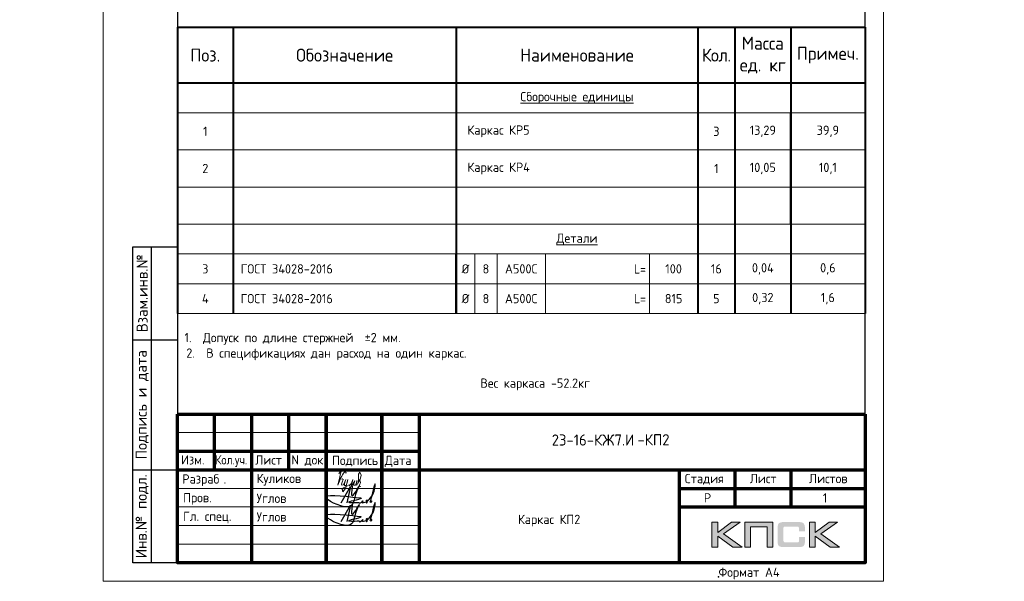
# Model space of a CAD drawing. Header units: millimetres. Extents: x 251864 to 617215, y -272865 to -46010.
# Tile 22 of 53: x 441180 to 467671, y -238928 to -223819. Entities that reach past the tile are written whole.
import ezdxf
from ezdxf.enums import TextEntityAlignment as Align

# ---------------------------------------------------------------- set-up
doc = ezdxf.new("R2010")
doc.units = ezdxf.units.MM
doc.layers.get('Defpoints').update_dxf_attribs({"color": 140})
for name, color, linetype, lineweight in [('Выноски', 20, 'Continuous', 20), ('подоснова', 151, 'Continuous', 5), ('Размеры', 54, 'Continuous', 20), ('Рамка', 7, 'Continuous', 70), ('СО_ОСНОВНАЯ_060', 142, 'Continuous', 60), ('Текст', 41, 'Continuous', 30), ('ТОНКИЕ', 7, 'Continuous', 9)]:
    doc.layers.add(name, color=color, linetype=linetype, lineweight=lineweight)
doc.layers.add('ТОЛСТЫЕ_ОСНОВНЫЕ', color=6, linetype='Continuous')
doc.styles.add('GOST-2.304_Type-B', font='GOST_Common.ttf')
doc.styles.add('style1', font='GOST_Common.ttf', dxfattribs={"height": 500})
doc.styles.add('ГОСТ', font='GOST_Common.ttf')

# ---------------------------------------------------------------- blocks, each defined once
blk = doc.blocks.new('*T1379')
at = {"layer": 'Defpoints', "color": 8, "linetype": 'ByBlock', "lineweight": 0, "transparency": 16777216}
for p, q in [((8000, -6100), (8000, -7700)), ((8600, -6100), (8600, -7700)), ((9900, -6100), (9900, -7700)), ((12700, -6100), (12700, -7700))]:
    blk.add_line(p, q, dxfattribs=at)
at = {"layer": 'подоснова', "color": 0, "lineweight": 40, "transparency": 16777216}
for p, q in [((0, 0), (18500, 0)), ((0, 0), (0, -7700)), ((1500, 0), (1500, -7700)), ((7500, 0), (7500, -6100)), ((14000, 0), (14000, -7700)), ((15000, 0), (15000, -7700)), ((16500, 0), (16500, -2300)), ((18500, 0), (18500, -7700)), ((0, -1500), (18500, -1500)), ((16500, -5300), (16500, -7700))]:
    blk.add_line(p, q, dxfattribs=at)
at = {"layer": 'подоснова', "color": 0, "transparency": 16777216}
for p, q in [((0, -2300), (7500, -2300)), ((14000, -2300), (18500, -2300)), ((0, -3300), (7500, -3300)), ((14000, -3300), (15000, -3300)), ((16500, -3300), (18500, -3300)), ((0, -4300), (7500, -4300)), ((14000, -4300), (15000, -4300)), ((16500, -4300), (18500, -4300)), ((0, -5300), (7500, -5300)), ((14000, -5300), (15000, -5300)), ((16500, -5300), (18500, -5300)), ((0, -6100), (7500, -6100)), ((14000, -6100), (18500, -6100)), ((0, -6900), (1500, -6900)), ((9900, -6900), (12700, -6900)), ((14000, -6900), (18500, -6900)), ((0, -7700), (1500, -7700)), ((9900, -7700), (12700, -7700)), ((14000, -7700), (18500, -7700))]:
    blk.add_line(p, q, dxfattribs=at)
at = {"layer": 'подоснова', "color": 0, "lineweight": 15, "transparency": 16777216}
for p, q in [((7500, -2300), (14000, -2300)), ((7500, -3300), (14000, -3300)), ((7500, -4300), (14000, -4300)), ((7500, -5300), (14000, -5300)), ((7500, -6100), (14000, -6100)), ((7500, -6900), (9900, -6900)), ((12700, -6900), (14000, -6900)), ((7500, -7700), (9900, -7700)), ((12700, -7700), (14000, -7700))]:
    blk.add_line(p, q, dxfattribs=at)
at = {"layer": 'подоснова', "color": 0, "lineweight": 50, "transparency": 16777216}
for p, q in [((16500, -2300), (16500, -5300)), ((7500, -6100), (7500, -7700))]:
    blk.add_line(p, q, dxfattribs=at)
at = {"layer": 'подоснова', "color": 0, "linetype": 'ByBlock', "lineweight": 15, "transparency": 16777216}
for p, q in [((15000, -3300), (16500, -3300)), ((15000, -4300), (16500, -4300)), ((15000, -5300), (16500, -5300)), ((1500, -6900), (7500, -6900)), ((1500, -7700), (7500, -7700))]:
    blk.add_line(p, q, dxfattribs=at)
at = {"layer": 'подоснова', "transparency": 16777216, "style": 'GOST-2.304_Type-B'}
for s, insert, char_height, width, attachment_point in [('Масса ед. кг', (15750, -750), 350, 1300, 5), ('Поз.', (750, -750), 350, 1300, 5), ('Обозначение', (4500, -750), 350, 5800, 5), ('Наименование', (10750, -750), 350, 6300, 5), ('Примеч.', (17500, -750), 350, 1800, 5), ('{\\T0.95;Кол.}', (14500, -750), 350, 800, 5), ('{\\LСборочные единицы}', (10750, -1900), 250, 6500, 5), ('1', (750, -2800), 250, 1300, 5), ('13,29', (15750, -2800), 250, 1300, 5), ('{\\C0;  Каркас }КР5', (7500, -2800), 250, 6500, 4), ('2', (750, -3800), 250, 1300, 5), ('{\\C0;  Каркас }КР4', (7500, -3800), 250, 6500, 4), ('10,05', (15750, -3800), 250, 1300, 5), ('{\\LДетали}', (10750, -5700), 250, 6500, 5), ('3', (750, -6500), 250, 1300, 5), ('%%C', (7750, -6500), 250, 500, 5), ('А500С', (9250, -6500), 250, 1300, 5), ('{\\C256; ГОСТ 34028-2016}', (1550, -6500), 250, 5900, 4), ('{\\T0.95;  L=}', (12600, -6500), 250, 2600, 6), ('4', (750, -7300), 250, 1300, 5), ('%%C', (7750, -7300), 250, 500, 5), ('А500С', (9250, -7300), 250, 1300, 5), ('{\\C256; ГОСТ 34028-2016}', (1550, -7300), 250, 5900, 4), ('{\\T0.95;  L=}', (12600, -7300), 250, 2600, 6)]:
    blk.add_mtext(s, dxfattribs=dict(at, insert=insert, char_height=char_height, width=width, attachment_point=attachment_point))
at = {"layer": 'подоснова', "color": 2, "transparency": 16777216, "char_height": 250, "attachment_point": 5, "style": 'GOST-2.304_Type-B'}
for s, insert, width in [('3', (14500, -2800), 800), ('1', (14500, -3800), 800), ('8', (8300, -6500), 600), ('100', (13350, -6500), 1100), ('16', (14500, -6500), 800), ('8', (8300, -7300), 600), ('815', (13350, -7300), 1100), ('5', (14500, -7300), 800)]:
    blk.add_mtext(s, dxfattribs=dict(at, insert=insert, width=width))
at = {"layer": 'подоснова', "color": 5, "transparency": 16777216, "char_height": 250, "attachment_point": 5, "style": 'GOST-2.304_Type-B'}
for s, insert, width in [('39,9', (17500, -2800), 1600), ('10,1', (17500, -3800), 1600), ('0,04', (15750, -6500), 1300), ('0,6', (17500, -6500), 1600), ('0,32', (15750, -7300), 1300), ('1,6', (17500, -7300), 1600)]:
    blk.add_mtext(s, dxfattribs=dict(at, insert=insert, width=width))
blk = doc.blocks.new('*U281')
blk.add_point((165.57, 1.2))
at = {"layer": 'ТОЛСТЫЕ_ОСНОВНЫЕ'}
for p, q in [((8, 5), (8, 90)), ((8, 90), (20, 90)), ((13, 5), (13, 90)), ((8, 65), (20, 65)), ((8, 30), (20, 30)), ((20, 5), (8, 5))]:
    blk.add_line(p, q, dxfattribs=at)
at = {"layer": 'ТОЛСТЫЕ_ОСНОВНЫЕ', "color": 6}
blk.add_lwpolyline([(20, 5), (205, 5), (205, 292), (20, 292)], close=True, dxfattribs=at)
at = {"layer": 'ТОНКИЕ'}
blk.add_lwpolyline([(0, 0), (210, 0), (210, 297), (0, 297)], close=True, dxfattribs=at)
at = {"layer": 'Текст', "style": 'style1'}
for s, p in [('Взам.инв.№', (10.5, 77.5)), ('Подпись и дата', (10.5, 47.5)), ('Инв.№ подл.', (10.5, 17.5))]:
    blk.add_text(s, height=3, rotation=90, dxfattribs=at).set_placement(p, align=Align.MIDDLE)
blk.add_text('Формат А4', height=2.5, dxfattribs=at).set_placement((165.57, 1.2))
blk = doc.blocks.new('Роспись')
at = {"layer": 'Текст', "color": 7}
blk.add_lwpolyline([(4.18, 0.67), (6.68, 5.03), (5.62, 0.66)], dxfattribs=at)
for points in [[(7.11, 5.14), (7.17, 2.59), (9.02, 5.2), (8.57, 4.35), (6.55, -0.29), (0.19, 1.88), (9.09, 2.02)], [(11.23, 1.12), (12.72, 3.08), (13.28, 5.66), (11.96, 0.97)], [(9.09, 2.02), (9.4, 1.96), (6.15, 0.84), (8.42, 0.77), (8.9, 0.77)], [(8.9, 0.77), (8.97, 0.64), (9.94, 1.16)], [(9.94, 1.16), (9.82, 0.79), (10.85, 0.93)], [(10.85, 0.93), (11.13, 1.44), (11.23, 1.11), (10.92, 0.57), (10.85, 0.93)], [(11.23, 1.12), (11.03, 1.05), (10.98, 1.33), (11.05, 1.41)], [(11.96, 0.97), (12.16, 0.71), (12.34, 1.19), (12.03, 1.14), (11.96, 0.97)]]:
    blk.add_spline(points, degree=3, dxfattribs=at)
blk = doc.blocks.new('11')
at = {"layer": 'Выноски'}
for p, q in [((47962, 66737), (47989, 66781)), ((47989, 66781), (48016, 66806)), ((48016, 66806), (48038, 66823)), ((48038, 66823), (48060, 66786)), ((48060, 66786), (48058, 66769)), ((47885, 66608), (47944, 66700)), ((47944, 66700), (47962, 66737))]:
    blk.add_line(p, q, dxfattribs=at)
blk.add_lwpolyline([(47863, 66761), (47937, 66865), (47843, 66458), (47885, 66564), (47905, 66616), (47954, 66628), (47979, 66606), (47957, 66539), (47937, 66487), (47947, 66458), (47991, 66470), (48051, 66611), (48041, 66569), (48023, 66505), (48023, 66448), (48065, 66448), (48090, 66529), (48110, 66608), (48043, 66369), (47972, 66275), (47954, 66344), (47991, 66389), (48078, 66431), (48142, 66470), (48154, 66441), (48204, 66512), (48246, 66606), (48209, 66455), (48204, 66418), (48295, 66574), (48265, 66463), (48265, 66455), (48312, 66453), (48342, 66529), (48347, 66584), (48337, 66465), (48349, 66453), (48401, 66569), (48443, 66616), (48461, 66678), (48466, 66727), (48436, 66811), (48399, 66754), (48399, 66618), (48389, 66549), (48374, 66507), (48416, 66564), (48441, 66576), (48451, 66524), (48433, 66482), (48419, 66453), (48424, 66428), (48458, 66421)], dxfattribs=at)
blk = doc.blocks.new('штамп2')
h = blk.add_hatch(color=0)
h.paths.add_polyline_path([(328185, -69575), (328071, -69575), (327885, -69715), (327885, -69575), (327806, -69575), (327806, -69911), (327885, -69911), (327885, -69764), (328086, -69911), (328212, -69911), (327962, -69733)])
h.paths.add_polyline_path([(328326, -69638), (328549, -69638), (328549, -69911), (328627, -69911), (328627, -69575), (328543, -69575), (328248, -69575), (328248, -69655), (328248, -69911), (328326, -69911)])
h.paths.add_polyline_path([(329196, -69573), (329117, -69573), (329117, -69910), (329196, -69910), (329196, -69762), (329397, -69910), (329523, -69910), (329273, -69732), (329496, -69573), (329382, -69573), (329196, -69713)])
at = {"true_color": 0x5f007f}
blk.add_hatch(color=206, dxfattribs=at).paths.add_polyline_path([(329051, -69611), (329050, -69607), (329049, -69604), (329047, -69601), (329045, -69598), (329044, -69595), (329042, -69593), (329040, -69590), (329038, -69588), (329035, -69587), (329032, -69584), (329029, -69583), (329025, -69581), (329022, -69580), (329018, -69579), (329014, -69578), (329005, -69576), (328996, -69574), (328985, -69574), (328973, -69573), (328773, -69573), (328761, -69574), (328751, -69574), (328741, -69576), (328732, -69578), (328728, -69579), (328724, -69580), (328720, -69581), (328717, -69583), (328714, -69584), (328711, -69587), (328709, -69588), (328706, -69590), (328704, -69593), (328702, -69595), (328700, -69598), (328699, -69601), (328697, -69604), (328696, -69607), (328695, -69611), (328694, -69615), (328692, -69623), (328690, -69632), (328689, -69642), (328689, -69653), (328689, -69830), (328689, -69841), (328690, -69851), (328692, -69860), (328694, -69869), (328695, -69872), (328696, -69876), (328697, -69879), (328699, -69882), (328700, -69885), (328702, -69888), (328704, -69890), (328706, -69893), (328709, -69895), (328711, -69897), (328714, -69898), (328717, -69900), (328720, -69902), (328724, -69903), (328728, -69904), (328732, -69905), (328741, -69907), (328751, -69908), (328761, -69909), (328773, -69910), (328973, -69910), (328985, -69909), (328996, -69909), (329005, -69907), (329014, -69906), (329018, -69904), (329022, -69903), (329025, -69902), (329029, -69900), (329032, -69899), (329035, -69897), (329038, -69895), (329040, -69893), (329042, -69891), (329044, -69888), (329045, -69886), (329047, -69882), (329049, -69879), (329050, -69876), (329051, -69872), (329053, -69869), (329054, -69860), (329056, -69851), (329057, -69841), (329057, -69830), (329057, -69774), (328978, -69774), (328978, -69820), (328978, -69823), (328978, -69826), (328977, -69829), (328977, -69831), (328976, -69834), (328975, -69836), (328973, -69838), (328971, -69840), (328970, -69841), (328968, -69843), (328965, -69844), (328963, -69845), (328960, -69845), (328957, -69846), (328954, -69846), (328951, -69847), (328789, -69847), (328787, -69846), (328784, -69846), (328782, -69845), (328780, -69844), (328778, -69842), (328776, -69841), (328774, -69839), (328773, -69837), (328772, -69835), (328771, -69833), (328770, -69831), (328769, -69828), (328768, -69823), (328767, -69819), (328767, -69657), (328767, -69654), (328768, -69652), (328769, -69649), (328769, -69647), (328770, -69645), (328771, -69643), (328772, -69641), (328774, -69639), (328775, -69638), (328777, -69637), (328779, -69636), (328781, -69635), (328784, -69634), (328786, -69634), (328789, -69634), (328792, -69634), (328951, -69634), (328954, -69634), (328957, -69634), (328960, -69635), (328962, -69635), (328965, -69636), (328967, -69637), (328969, -69639), (328971, -69640), (328973, -69643), (328974, -69645), (328976, -69647), (328977, -69649), (328977, -69652), (328978, -69654), (328978, -69657), (328978, -69661), (328978, -69698), (329057, -69698), (329057, -69653), (329057, -69642), (329056, -69632), (329054, -69623), (329052, -69615)])
at = {"color": 0, "lineweight": 0}
for points in [[(327806, -69911), (327806, -69575), (327885, -69575), (327885, -69715), (328071, -69575), (328185, -69575), (327962, -69733), (328212, -69911), (328086, -69911), (327885, -69764), (327885, -69911), (327806, -69911)], [(328326, -69911), (328326, -69638), (328549, -69638), (328549, -69911), (328627, -69911), (328627, -69575), (328543, -69575), (328248, -69575), (328248, -69655), (328248, -69911), (328326, -69911)], [(329117, -69910), (329117, -69573), (329196, -69573), (329196, -69713), (329382, -69573), (329496, -69573), (329273, -69732), (329523, -69910), (329397, -69910), (329196, -69762), (329196, -69910), (329117, -69910)]]:
    blk.add_lwpolyline(points, close=True, dxfattribs=at)
at = {"layer": 'Рамка'}
for p, q in [((320616, -68120), (329866, -68120)), ((321616, -70120), (321616, -68120)), ((322616, -70120), (322616, -68120)), ((322616, -68120), (322616, -70120)), ((323366, -68120), (323366, -70120)), ((323366, -70120), (323366, -68120)), ((323866, -68120), (323866, -70120)), ((320616, -68620), (323866, -68620)), ((320616, -68870), (323866, -68870)), ((327366, -68870), (327366, -70120)), ((327366, -69120), (329866, -69120)), ((327366, -69120), (329866, -69120))]:
    blk.add_line(p, q, dxfattribs=at)
at = {"layer": 'Рамка', "color": 7}
for p, q in [((321116, -68870), (321116, -68120)), ((322116, -68870), (322116, -68120)), ((320616, -68870), (329866, -68870)), ((328116, -68870), (328116, -69370)), ((328866, -68870), (328866, -69370)), ((327366, -69370), (329866, -69370))]:
    blk.add_line(p, q, dxfattribs=at)
at = {"layer": 'Рамка', "color": 7, "lineweight": 15}
for p, q in [((320616, -68370), (323866, -68370)), ((320616, -69120), (323866, -69120)), ((320616, -69370), (323866, -69370)), ((320616, -69620), (323866, -69620)), ((320616, -69620), (323866, -69620)), ((320616, -69870), (323866, -69870))]:
    blk.add_line(p, q, dxfattribs=at)
at = {"layer": 'Рамка'}
blk.add_lwpolyline([(329866, -68120), (329866, -70120), (320616, -70120), (320616, -68120)], dxfattribs=at)
at = {"color": 18, "true_color": 0x000000, "xscale": 50, "yscale": 50, "zscale": 50}
for p in [(322612, -69347), (322612, -69597)]:
    blk.add_blockref('Роспись', p, dxfattribs=at)
at = {"layer": 'Выноски', "xscale": 0.5, "yscale": 0.5, "zscale": 0.5}
blk.add_blockref('11', (298854, -102305), dxfattribs=at)
at = {"color": 7, "style": 'ГОСТ'}
for s, p in [('Разраб', (320681, -69056)), ('.', (321237, -69056))]:
    blk.add_text(s, height=125, dxfattribs=at).set_placement(p)
at = {"layer": 'Размеры', "color": 7, "char_height": 125, "attachment_point": 4, "style": 'ГОСТ'}
for s, insert in [('{\\C256;Куликов}', (321681, -69003)), ('Пров.', (320693, -69262)), ('Углов', (321681, -69253)), ('Гл. спец.', (320693, -69512)), ('Углов', (321681, -69503))]:
    blk.add_mtext_dynamic_manual_height_columns(s, width=1000, gutter_width=625, heights=[0], dxfattribs=dict(at, insert=insert))
at = {"layer": 'Текст', "color": 7, "style": 'ГОСТ'}
blk.add_text('23-16-КЖ7.И', height=150, dxfattribs=at).set_placement((326207, -68469), align=Align.MIDDLE_CENTER)
at = {"layer": 'Текст', "color": 7}
for s, style, p in [('Изм.', 'GOST-2.304_Type-B', (320666, -68799)), ('Лист', 'GOST-2.304_Type-B', (321663, -68800)), ('N док.', 'GOST-2.304_Type-B', (322148, -68799)), ('Подпись', 'GOST-2.304_Type-B', (322696, -68806)), ('Дата', 'GOST-2.304_Type-B', (323406, -68806)), ('Стадия', 'GOST-2.304_Type-B', (327441, -69050)), ('Лист', 'GOST-2.304_Type-B', (328316, -69050)), ('Листов', 'GOST-2.304_Type-B', (329112, -69050)), ('Р', 'ГОСТ', (327698, -69310)), ('1', 'ГОСТ', (329299, -69311))]:
    blk.add_text(s, height=125, dxfattribs=dict(at, style=style)).set_placement(p)
at = {"layer": 'Текст', "color": 7, "style": 'GOST-2.304_Type-B', "width": 0.9}
blk.add_text('Кол.уч.', height=125, dxfattribs=at).set_placement((321125, -68798))

msp = doc.modelspace()

# ---------------------------------------------------------------- block references
at = {"xscale": 100, "yscale": 100, "zscale": 100}
msp.add_blockref('*U281', (443423.8, -238927.5), dxfattribs=at)
msp.add_blockref('*T1379', (445423.8, -224022))
at = {"layer": 'Размеры', "xscale": 2, "yscale": 2, "zscale": 2}
msp.add_blockref('штамп2', (-195808.1, -98188.1), dxfattribs=at)

# ---------------------------------------------------------------- texts
at = {"color": 0, "linetype": 'Continuous', "insert": (457801.5, -234969.7), "char_height": 300, "width": 19720.995, "attachment_point": 1, "style": 'ГОСТ'}
msp.add_mtext('-КП2', dxfattribs=at)
at = {"color": 1, "linetype": 'Continuous', "lineweight": 30, "insert": (455423.8, -237295.8), "char_height": 250, "width": 7000, "attachment_point": 5, "style": 'GOST-2.304_Type-B'}
msp.add_mtext('{\\C256;Каркас КП2}', dxfattribs=at)
at = {"layer": 'СО_ОСНОВНАЯ_060', "color": 7, "lineweight": 13, "ltscale": 100, "char_height": 250, "width": 17960.285, "attachment_point": 2, "style": 'ГОСТ'}
for s, insert in [('\\pi500;Вес каркаса -66.8кг', (430284, -233474.1, 0)), ('\\pi500;Вес каркаса -52.2кг', (454799.2, -233471, 0))]:
    msp.add_mtext(s, dxfattribs=dict(at, insert=insert))
at = {"layer": 'Текст', "lineweight": 30, "style": 'GOST-2.304_Type-B'}
for s, p in [('1.  Допуск по длине стержней  ±2 мм.', (445615.7, -232495.9)), ('2.  В спецификациях дан расход на один каркас.', (445661.9, -232912.6))]:
    msp.add_text(s, height=250, dxfattribs=at).set_placement(p)

doc.saveas('drawing.dxf')
